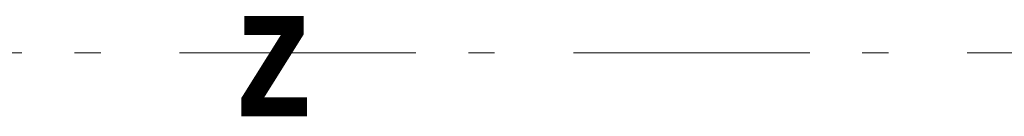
# Model space of a CAD drawing. Header units: millimetres. Extents: x 18442 to 242186, y -49554 to 63508.
# Tile 166 of 175: x 222476 to 223517, y 28934 to 29037. Entities that reach past the tile are written whole.
import ezdxf
from ezdxf.enums import TextEntityAlignment as Align

# ---------------------------------------------------------------- set-up
doc = ezdxf.new("R2010")
doc.units = ezdxf.units.MM
doc.header["$LTSCALE"] = 400
doc.linetypes.add('STYLE_06', pattern=[1.041641, 0.625, -0.208282, 0.069427, -0.138931])
doc.layers.add('Kozijnmerken', color=43, linetype='Continuous', lineweight=9)
doc.layers.add('None', color=7, linetype='Continuous', lineweight=9)
doc.layers.get('Kozijnmerken').off()
doc.styles.add('Arial Narrow (bold)', font='ARIALNB.TTF', dxfattribs={"height": 172.861111})

# ---------------------------------------------------------------- blocks, each defined once
blk = doc.blocks.new('Kozijnmerk 50')
at = {"layer": 'None', "color": 43, "style": 'Arial Narrow (bold)'}
blk.add_attdef('merk', text='', height=138.3, dxfattribs=at).set_placement((0, 0), align=Align.MIDDLE_CENTER)

msp = doc.modelspace()

# ---------------------------------------------------------------- linework, layer by layer
at = {"layer": 'None', "color": 43, "linetype": 'STYLE_06', "lineweight": 9}
msp.add_line((234144.6849, 29001.61885), (215436.7149, 29001.61885), dxfattribs=at)

# ---------------------------------------------------------------- block references
at = {"layer": 'Kozijnmerken', "color": 7}
msp.add_blockref('Kozijnmerk 50', (222744.72553, 29003.46052), dxfattribs=at).add_auto_attribs({'merk': 'z'})

doc.saveas('drawing.dxf')
